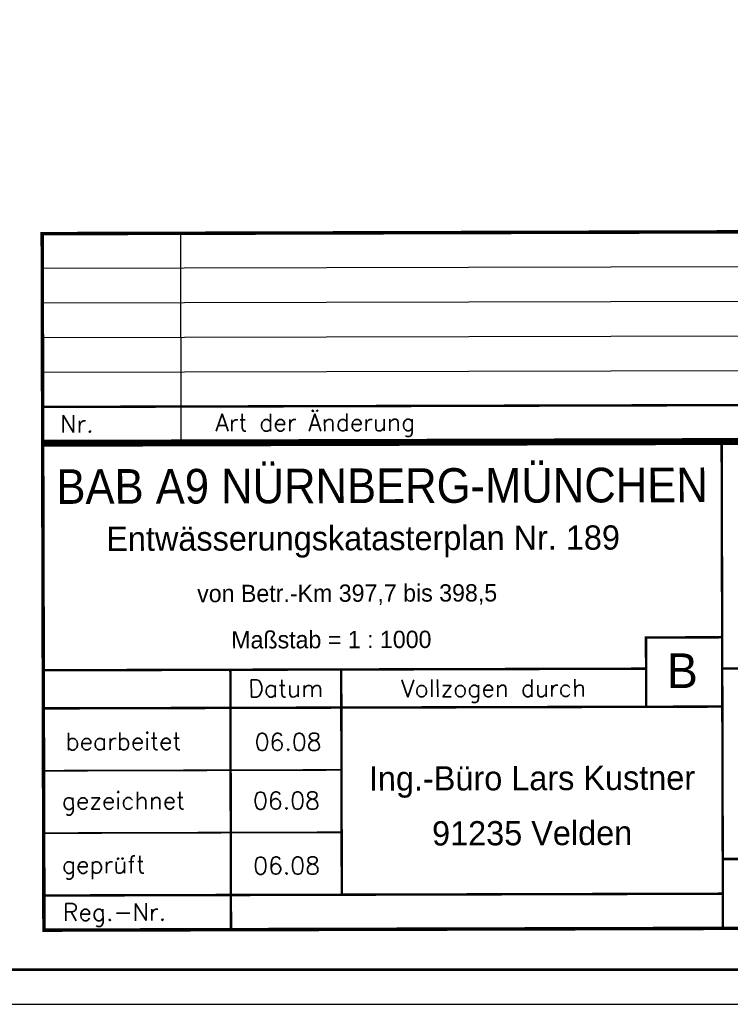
# Model space of a CAD drawing. Extents: x 0 to 1135, y 0 to 420.
# Tile 28 of 56: x 956 to 1058, y 0 to 142. Entities that reach past the tile are written whole.
import ezdxf
from ezdxf.enums import TextEntityAlignment as Align

# ---------------------------------------------------------------- set-up
doc = ezdxf.new("R2010")
doc.units = 0
doc.header["$LTSCALE"] = 2
doc.header["$MEASUREMENT"] = 0
doc.linetypes.add('AUSGEZOGEN', pattern=[0])
for name, color, linetype in [('BAUWOTOP', 250, 'AUSGEZOGEN'), ('LEGENDE', 7, 'AUSGEZOGEN'), ('RAHMEN', 250, 'AUSGEZOGEN')]:
    doc.layers.add(name, color=color, linetype=linetype)
doc.styles.add('ROMANS', font='romans.shx', dxfattribs={"width": 0.8})
doc.styles.add('UNIR-H', font='unir_h.shx', dxfattribs={"width": 0.8})
doc.styles.add('UNIR-O', font='unir_o.shx')

msp = doc.modelspace()

# ---------------------------------------------------------------- linework, layer by layer
at = {"layer": 'LEGENDE'}
for p, q in [((959, 106.2), (1124, 106.63)), ((959.01, 101.2), (1124.01, 101.63)), ((959.02, 96.2), (1124.02, 96.63)), ((959.04, 91.2), (1124.04, 91.63))]:
    msp.add_line(p, q, dxfattribs=at)
for points, const_width in [([(1123.99, 111.63), (958.99, 111.2)], 0.5), ([(958.99, 111.45), (959.06, 80.95)], 0.5), ([(959.05, 86.2), (1124.05, 86.63)], 0.35), ([(1124.31, 81.13), (958.81, 80.7)], 0.5), ([(959.06, 81.2), (1124.06, 81.63)], 0.5), ([(959.06, 80.95), (959.24, 10.45)], 0.5), ([(1057.24, 10.96), (1057.06, 80.96)], 0.35), ([(1046.16, 42.93), (1046.14, 52.93), (1057.14, 52.96)], 0.35), ([(959.15, 48.2), (1046.15, 48.43)], 0.35), ([(986.24, 10.77), (986.15, 48.27)], 0.35), ([(1002.23, 15.82), (1002.15, 48.32)], 0.35), ([(1057.15, 48.46), (1124.15, 48.63)], 0.35), ([(959.16, 42.7), (1057.16, 42.96)], 0.35), ([(959.19, 33.7), (1002.19, 33.82)], 0.25), ([(959.21, 24.7), (1002.21, 24.82)], 0.25), ([(1057.22, 20.96), (1124.22, 21.13)], 0.35), ([(959.23, 15.7), (1057.23, 15.96)], 0.35), ([(958.99, 10.7), (1124.49, 11.13)], 0.5)]:
    msp.add_lwpolyline(points, dxfattribs=dict(at, const_width=const_width))
msp.add_lwpolyline([(979.06, 81.26), (978.99, 111.26)], dxfattribs=at)
at = {"layer": 'RAHMEN'}
msp.add_line((950, 0), (1135, 0), dxfattribs=at)
at = {"layer": 'RAHMEN', "const_width": 0.35}
msp.add_lwpolyline([(25, 5), (1130, 5), (1130, 415), (25, 415), (25, 5)], dxfattribs=at)

# ---------------------------------------------------------------- texts
at = {"layer": 'BAUWOTOP', "style": 'UNIR-H'}
msp.add_text('von Betr.-Km 397,7 bis 398,5', height=2.5, rotation=0.1472, dxfattribs=at).set_placement((981.36, 58.02))
at = {"layer": 'LEGENDE'}
for s, height, style, p in [('Art der Änderung', 2.5, 'ROMANS', (984.01, 82.68)), ('Nr.', 2.5, 'ROMANS', (961.6, 82.5)), ('Entwässerungskatasterplan Nr. 189', 3.5, 'UNIR-H', (968.24, 65.42)), ('Maßstab = 1 : 1000', 2.5, 'UNIR-H', (986.28, 51.34)), ('B', 5, 'UNIR-H', (1049.17, 45.63)), ('06.08', 2.5, 'ROMANS', (989.67, 36.6)), ('gezeichnet', 2.5, 'ROMANS', (961.83, 28.13)), ('06.08', 2.5, 'ROMANS', (989.43, 28.13)), ('geprüft', 2.5, 'ROMANS', (961.85, 18.89)), ('06.08', 2.5, 'ROMANS', (989.45, 18.75)), ('Reg.-Nr.', 2.5, 'ROMANS', (961.98, 12.04))]:
    msp.add_text(s, height=height, rotation=0.1472, dxfattribs=dict(at, style=style)).set_placement(p)
at = {"layer": 'LEGENDE', "style": 'UNIR-H', "width": 0.895858}
msp.add_text('BAB A9 NÜRNBERG-MÜNCHEN', height=5, rotation=0.1567, dxfattribs=at).set_placement((961.05, 72.2), (1055.06, 72.46), align=Align.FIT)
at = {"layer": 'LEGENDE'}
for s, height, style, p in [('Vollzogen durch', 2.5, 'ROMANS', (1024.16, 44.37)), ('Datum', 2.5, 'ROMANS', (994.16, 44.34)), ('bearbeitet', 2.5, 'ROMANS', (970.72, 36.71)), ('Ing.-Büro Lars Kustner', 3.5, 'UNIR-O', (1029.69, 30.89)), ('91235 Velden', 3.5, 'UNIR-O', (1029.71, 22.95))]:
    msp.add_text(s, height=height, rotation=0.1472, dxfattribs=dict(at, style=style)).set_placement(p, align=Align.CENTER)

doc.saveas('drawing.dxf')
